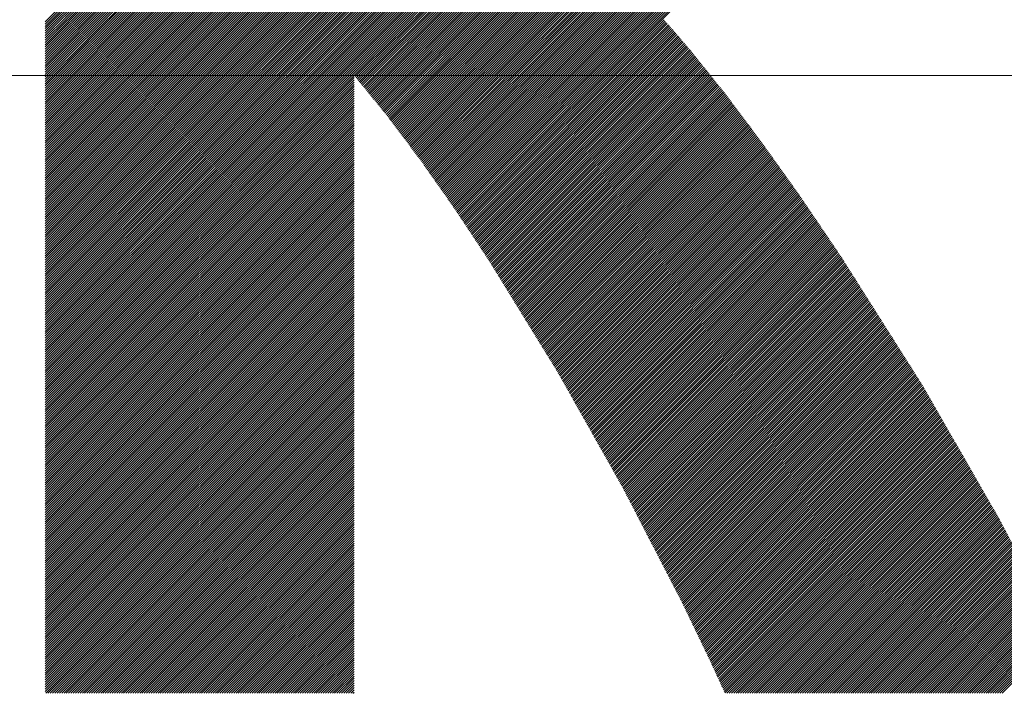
# Model space of a CAD drawing. Header units: millimetres. Extents: x 0 to 594, y 0 to 420.
# Tile 18 of 132: x 182.54 to 186.37, y 191.55 to 194.17. Entities that reach past the tile are written whole.
import ezdxf

# ---------------------------------------------------------------- set-up
doc = ezdxf.new("R2010")
doc.units = ezdxf.units.MM
doc.header["$LTSCALE"] = 0.257233
doc.linetypes.add('CENTER', pattern=[50.8, 31.75, -6.35, 6.35, -6.35])
doc.layers.add('NoLayerName_001', color=7, linetype='Continuous')
doc.layers.add('NoLayerName_002', color=7, linetype='Continuous')

# ---------------------------------------------------------------- blocks, each defined once
blk = doc.blocks.new('JZB_0011')
at = {"layer": 'NoLayerName_002', "color": 164, "linetype": 'Continuous', "lineweight": 25}
for p, q in [((12.9582, 1.713), (16.0848, 4.8396)), ((12.9582, 1.7041), (16.0937, 4.8396)), ((12.9582, 1.6952), (16.1026, 4.8396)), ((12.9582, 1.6863), (16.1115, 4.8396)), ((12.9582, 1.6773), (16.1204, 4.8396)), ((12.9582, 1.6684), (16.1293, 4.8396)), ((12.9582, 1.6595), (16.1383, 4.8396)), ((12.9582, 1.6506), (16.1472, 4.8396)), ((12.9582, 1.6417), (16.1561, 4.8396)), ((12.9582, 1.6328), (16.165, 4.8396)), ((12.9582, 1.6239), (16.1739, 4.8396)), ((12.9582, 1.615), (16.1828, 4.8396)), ((12.9582, 1.6061), (16.1917, 4.8396)), ((12.9582, 1.5972), (16.2006, 4.8396)), ((12.9582, 1.5883), (16.2095, 4.8396)), ((12.9582, 1.5794), (16.2184, 4.8396)), ((12.9582, 1.5704), (16.2273, 4.8396)), ((12.9582, 1.5615), (16.2362, 4.8396)), ((12.9582, 1.5526), (16.2452, 4.8396)), ((12.9582, 1.5437), (16.2541, 4.8396)), ((12.9582, 1.5348), (16.263, 4.8396)), ((12.9582, 1.5259), (16.2719, 4.8396)), ((12.9582, 1.517), (16.2808, 4.8396)), ((12.9582, 1.5081), (16.2897, 4.8396)), ((12.9582, 1.4992), (16.2986, 4.8396)), ((12.9582, 1.4903), (16.3075, 4.8396)), ((12.9582, 1.4814), (16.3164, 4.8396)), ((12.9582, 1.4725), (16.3253, 4.8396)), ((12.9582, 1.4635), (16.3342, 4.8396)), ((12.9582, 1.4546), (16.3431, 4.8396)), ((12.9582, 1.4457), (16.3521, 4.8396)), ((12.9582, 1.4368), (16.361, 4.8396)), ((12.9582, 1.4279), (16.3699, 4.8396)), ((12.9582, 1.419), (16.3788, 4.8396)), ((12.9582, 1.4101), (16.3877, 4.8396)), ((12.9582, 1.4012), (16.3966, 4.8396)), ((12.9582, 1.3923), (16.4055, 4.8396)), ((12.9582, 1.3834), (16.4144, 4.8396)), ((12.9582, 1.3745), (16.4233, 4.8396)), ((12.9582, 1.3656), (16.4322, 4.8396)), ((12.9582, 1.3566), (16.4411, 4.8396)), ((12.9582, 1.3477), (16.45, 4.8396)), ((12.9582, 1.3388), (16.459, 4.8396)), ((12.9582, 1.3299), (16.4679, 4.8396)), ((12.9582, 1.321), (16.4768, 4.8396)), ((12.9582, 1.3121), (16.4857, 4.8396)), ((12.9582, 1.3032), (16.4946, 4.8396)), ((12.9582, 1.2943), (16.5035, 4.8396)), ((12.9582, 1.2854), (16.5124, 4.8396)), ((12.9582, 1.2765), (16.5213, 4.8396)), ((12.9582, 1.2676), (16.5302, 4.8396)), ((12.9582, 1.2587), (16.5391, 4.8396)), ((12.9582, 1.2497), (16.548, 4.8396)), ((12.9582, 1.2408), (16.5569, 4.8396)), ((14.1616, 2.4353), (16.5659, 4.8396)), ((14.1656, 2.4304), (16.5748, 4.8396)), ((14.1696, 2.4255), (16.5837, 4.8396)), ((14.1736, 2.4205), (16.5926, 4.8396)), ((14.1776, 2.4156), (16.6015, 4.8396)), ((14.1816, 2.4107), (16.6104, 4.8396)), ((14.1856, 2.4058), (16.6193, 4.8396)), ((14.1896, 2.4009), (16.6282, 4.8396)), ((14.1936, 2.396), (16.6371, 4.8396)), ((14.1976, 2.3911), (16.646, 4.8396)), ((14.2016, 2.3862), (16.6549, 4.8396)), ((14.2056, 2.3813), (16.6638, 4.8396)), ((14.2096, 2.3764), (16.6728, 4.8396)), ((14.2136, 2.3715), (16.6817, 4.8396)), ((14.2176, 2.3666), (16.6906, 4.8396)), ((14.2216, 2.3617), (16.6995, 4.8396)), ((14.2256, 2.3568), (16.7084, 4.8396)), ((14.2296, 2.3519), (16.7173, 4.8396)), ((14.2337, 2.347), (16.7262, 4.8396)), ((14.2377, 2.3421), (16.7351, 4.8396)), ((14.2417, 2.3372), (16.744, 4.8396)), ((14.2457, 2.3323), (16.7529, 4.8396)), ((14.2497, 2.3274), (16.7618, 4.8396)), ((14.2537, 2.3225), (16.7707, 4.8396)), ((14.2577, 2.3176), (16.7797, 4.8396)), ((14.2617, 2.3127), (16.7886, 4.8396)), ((14.2657, 2.3078), (16.7975, 4.8396)), ((14.2697, 2.3029), (16.8064, 4.8396)), ((14.2737, 2.298), (16.8153, 4.8396)), ((14.2777, 2.2931), (16.8242, 4.8396)), ((14.2817, 2.2882), (16.8331, 4.8396)), ((14.2857, 2.2832), (16.842, 4.8396)), ((14.2895, 2.2781), (16.8509, 4.8396)), ((14.2933, 2.273), (16.8598, 4.8396)), ((14.2971, 2.2679), (16.8687, 4.8396)), ((14.301, 2.2629), (16.8777, 4.8396)), ((14.3048, 2.2578), (16.8866, 4.8396)), ((14.3086, 2.2527), (16.8955, 4.8396)), ((14.3124, 2.2476), (16.9044, 4.8396)), ((14.3162, 2.2425), (16.9133, 4.8396)), ((14.3201, 2.2374), (16.9222, 4.8396)), ((14.3239, 2.2323), (16.9311, 4.8396)), ((14.3277, 2.2273), (16.94, 4.8396)), ((14.3315, 2.2222), (16.9489, 4.8396)), ((14.3354, 2.2171), (16.9578, 4.8396)), ((14.3392, 2.212), (16.9471, 4.82)), ((14.343, 2.2069), (16.9356, 4.7996)), ((14.3468, 2.2018), (16.9241, 4.7791)), ((14.3507, 2.1968), (16.9126, 4.7587)), ((14.3545, 2.1917), (16.9011, 4.7383)), ((14.3583, 2.1866), (16.889, 4.7173)), ((14.3621, 2.1815), (16.8759, 4.6953)), ((14.366, 2.1764), (16.8628, 4.6733)), ((14.3698, 2.1713), (16.8497, 4.6513)), ((14.3736, 2.1662), (16.8366, 4.6293)), ((14.3774, 2.1612), (16.8235, 4.6073)), ((14.3813, 2.1561), (16.8104, 4.5853)), ((14.3851, 2.151), (16.7973, 4.5633)), ((14.3889, 2.1459), (16.7842, 4.5412)), ((14.3927, 2.1408), (16.7711, 4.5192)), ((14.3965, 2.1357), (16.7564, 4.4956)), ((14.4004, 2.1307), (16.7411, 4.4714)), ((14.4042, 2.1256), (16.7258, 4.4471)), ((14.408, 2.1205), (16.7104, 4.4229)), ((14.4118, 2.1154), (16.6951, 4.3987)), ((14.4156, 2.1103), (16.6798, 4.3744)), ((14.4193, 2.105), (16.6644, 4.3502)), ((14.423, 2.0998), (16.6491, 4.3259)), ((14.4267, 2.0946), (16.6338, 4.3017)), ((14.4303, 2.0893), (16.6155, 4.2745)), ((14.434, 2.0841), (16.5965, 4.2466)), ((14.4377, 2.0789), (16.5775, 4.2187)), ((14.4414, 2.0736), (16.5585, 4.1908)), ((14.445, 2.0684), (16.5395, 4.1629)), ((14.4487, 2.0632), (16.5205, 4.135)), ((14.4524, 2.058), (16.5015, 4.1071)), ((14.4561, 2.0527), (16.4825, 4.0792)), ((14.4597, 2.0475), (16.4635, 4.0513)), ((14.4634, 2.0423), (16.4445, 4.0234)), ((14.4671, 2.037), (16.4255, 3.9955)), ((14.4708, 2.0318), (16.4065, 3.9675)), ((14.4744, 2.0266), (16.3875, 3.9396)), ((14.4781, 2.0213), (16.3685, 3.9117)), ((14.4818, 2.0161), (16.3495, 3.8838)), ((12.9582, 2.6484), (14.1582, 3.8484)), ((12.9582, 2.6395), (14.1582, 3.8395)), ((12.9582, 2.6306), (14.1582, 3.8305)), ((14.4855, 2.0109), (16.3285, 3.8539)), ((12.9582, 2.6216), (14.1582, 3.8216)), ((12.9582, 2.6127), (14.1582, 3.8127)), ((12.9582, 2.6038), (14.1582, 3.8038)), ((12.9582, 2.5949), (14.1582, 3.7949)), ((14.4892, 2.0056), (16.3034, 3.8199)), ((12.9582, 2.586), (14.1582, 3.786)), ((12.9582, 2.5771), (14.1582, 3.7771)), ((12.9582, 2.5682), (14.1582, 3.7682)), ((12.9582, 2.5593), (14.1582, 3.7593)), ((12.9582, 2.5504), (14.1582, 3.7504)), ((14.4928, 2.0004), (16.2782, 3.7858)), ((14.4965, 1.9952), (16.253, 3.7517)), ((12.9582, 2.5415), (14.1582, 3.7415)), ((12.9582, 2.5326), (14.1582, 3.7326)), ((12.9582, 2.5236), (14.1582, 3.7236)), ((12.9582, 2.5147), (14.1582, 3.7147)), ((14.5002, 1.9899), (16.2279, 3.7176)), ((12.9582, 2.5058), (14.1582, 3.7058)), ((12.9582, 2.4969), (14.1582, 3.6969)), ((12.9582, 2.488), (14.1582, 3.688)), ((12.9582, 2.4791), (14.1582, 3.6791)), ((14.5039, 1.9847), (16.2027, 3.6836)), ((12.9582, 2.4702), (14.1582, 3.6702)), ((12.9582, 2.4613), (14.1582, 3.6613)), ((12.9582, 2.4524), (14.1582, 3.6524)), ((12.9582, 2.4435), (14.1582, 3.6435)), ((12.9582, 2.4346), (14.1582, 3.6346)), ((14.5075, 1.9795), (16.1775, 3.6495)), ((12.9582, 2.4257), (14.1582, 3.6257)), ((12.9582, 2.4167), (14.1582, 3.6167)), ((12.9582, 2.4078), (14.1582, 3.6078)), ((12.9582, 2.3989), (14.1582, 3.5989)), ((14.5112, 1.9742), (16.1524, 3.6154)), ((12.9582, 2.39), (14.1582, 3.59)), ((12.9582, 2.3811), (14.1582, 3.5811)), ((12.9582, 2.3722), (14.1582, 3.5722)), ((12.9582, 2.3633), (14.1582, 3.5633)), ((14.5149, 1.969), (16.1272, 3.5813)), ((12.9582, 2.3544), (14.1582, 3.5544)), ((12.9582, 2.3455), (14.1582, 3.5455)), ((12.9582, 2.3366), (14.1582, 3.5366)), ((12.9582, 2.3277), (14.1582, 3.5277)), ((12.9582, 2.3188), (14.1582, 3.5188)), ((14.5186, 1.9638), (16.102, 3.5473)), ((12.9582, 2.3098), (14.1582, 3.5098)), ((12.9582, 2.3009), (14.1582, 3.5009)), ((12.9582, 2.292), (14.1582, 3.492)), ((12.9582, 2.2831), (14.1582, 3.4831)), ((14.5222, 1.9585), (16.0769, 3.5132)), ((12.9582, 2.2742), (14.1582, 3.4742)), ((12.9582, 2.2653), (14.1582, 3.4653)), ((12.9582, 2.2564), (14.1582, 3.4564)), ((12.9582, 2.2475), (14.1582, 3.4475)), ((14.5259, 1.9533), (16.0517, 3.4791)), ((14.5296, 1.9481), (16.0248, 3.4433)), ((12.9582, 2.2386), (14.1582, 3.4386)), ((12.9582, 2.2297), (14.1582, 3.4297)), ((12.9582, 2.2208), (14.1582, 3.4208)), ((12.9582, 2.2119), (14.1582, 3.4119)), ((12.9582, 2.2029), (14.1582, 3.4029)), ((12.9582, 2.194), (14.1582, 3.394)), ((12.9582, 2.1851), (14.1582, 3.3851)), ((12.9582, 2.1762), (14.1582, 3.3762)), ((12.9582, 2.1673), (14.1582, 3.3673)), ((14.5333, 1.9428), (15.9929, 3.4025)), ((12.9582, 2.1584), (14.1582, 3.3584)), ((12.9582, 2.1495), (14.1582, 3.3495)), ((12.9582, 2.1406), (14.1582, 3.3406)), ((12.9582, 2.1317), (14.1582, 3.3317)), ((14.5369, 1.9376), (15.961, 3.3616)), ((12.9582, 2.1228), (14.1582, 3.3228)), ((12.9582, 2.1139), (14.1582, 3.3139)), ((12.9582, 2.105), (14.1582, 3.3049)), ((12.9582, 2.096), (14.1582, 3.296)), ((14.5406, 1.9324), (15.9291, 3.3208)), ((12.9582, 2.0871), (14.1582, 3.2871)), ((12.9582, 2.0782), (14.1582, 3.2782)), ((12.9582, 2.0693), (14.1582, 3.2693)), ((12.9582, 2.0604), (14.1582, 3.2604)), ((12.9582, 2.0515), (14.1582, 3.2515)), ((14.5443, 1.9272), (15.8971, 3.28)), ((12.9582, 2.0426), (14.1582, 3.2426)), ((12.9582, 2.0337), (14.1582, 3.2337)), ((12.9582, 2.0248), (14.1582, 3.2248)), ((12.9582, 2.0159), (14.1582, 3.2159)), ((14.548, 1.9219), (15.8612, 3.2352)), ((12.9582, 2.007), (14.1582, 3.207)), ((12.9582, 1.9981), (14.1582, 3.198)), ((12.9582, 1.9891), (14.1582, 3.1891)), ((12.9582, 1.9802), (14.1582, 3.1802)), ((14.5515, 1.9165), (15.8225, 3.1876)), ((12.9582, 1.9713), (14.1582, 3.1713)), ((12.9582, 1.9624), (14.1582, 3.1624)), ((12.9582, 1.9535), (14.1582, 3.1535)), ((12.9582, 1.9446), (14.1582, 3.1446)), ((14.5551, 1.9112), (15.7838, 3.1399)), ((12.9582, 1.9357), (14.1582, 3.1357)), ((12.9582, 1.9268), (14.1582, 3.1268)), ((12.9582, 1.9179), (14.1582, 3.1179)), ((12.9582, 1.909), (14.1582, 3.109)), ((12.9582, 1.9001), (14.1582, 3.1001)), ((12.9582, 1.8912), (14.1582, 3.0911)), ((12.9582, 1.8822), (14.1582, 3.0822)), ((12.9582, 1.8733), (14.1582, 3.0733)), ((12.9582, 1.8644), (14.1582, 3.0644)), ((14.5586, 1.9058), (15.7451, 3.0923)), ((12.9582, 1.8555), (14.1582, 3.0555)), ((12.9582, 1.8466), (14.1582, 3.0466)), ((12.9582, 1.8377), (14.1582, 3.0377)), ((12.9582, 1.8288), (14.1582, 3.0288)), ((14.5622, 1.9005), (15.6966, 3.0349)), ((12.9582, 1.8199), (14.1582, 3.0199)), ((12.9582, 1.811), (14.1582, 3.011)), ((12.9582, 1.8021), (14.1582, 3.0021)), ((12.9582, 1.7932), (14.1582, 2.9932)), ((12.9582, 1.7842), (14.1582, 2.9842)), ((12.9582, 1.7753), (14.1582, 2.9753)), ((12.9582, 1.7664), (14.1582, 2.9664)), ((12.9582, 1.7575), (14.1582, 2.9575)), ((12.9582, 1.7486), (14.1582, 2.9486)), ((14.5657, 1.8951), (15.6467, 2.9761)), ((12.9582, 1.7397), (14.1582, 2.9397)), ((12.9582, 1.7308), (14.1582, 2.9308)), ((12.9582, 1.7219), (14.1582, 2.9219)), ((14.5693, 1.8898), (15.593, 2.9134)), ((14.5728, 1.8844), (15.519, 2.8306)), ((14.5764, 1.879), (15.397, 2.6997)), ((14.5799, 1.8737), (15.3619, 2.6557)), ((14.5835, 1.8683), (15.3659, 2.6507)), ((14.587, 1.863), (15.3701, 2.6461)), ((14.5906, 1.8576), (15.3743, 2.6414)), ((14.5941, 1.8523), (15.3786, 2.6367)), ((14.5977, 1.8469), (15.3827, 2.632)), ((14.6012, 1.8416), (15.3869, 2.6273)), ((14.6048, 1.8362), (15.3911, 2.6225)), ((14.6083, 1.8308), (15.3953, 2.6178)), ((14.6119, 1.8255), (15.3995, 2.6131)), ((14.6154, 1.8201), (15.4037, 2.6084)), ((14.619, 1.8148), (15.4078, 2.6036)), ((14.6225, 1.8094), (15.4119, 2.5988)), ((14.6261, 1.8041), (15.416, 2.594)), ((14.6297, 1.7987), (15.4201, 2.5892)), ((14.6332, 1.7933), (15.4242, 2.5844)), ((14.6368, 1.788), (15.4283, 2.5796)), ((14.6403, 1.7826), (15.4324, 2.5748)), ((14.6439, 1.7773), (15.4365, 2.57)), ((14.6474, 1.7719), (15.4406, 2.5652)), ((14.651, 1.7666), (15.4447, 2.5603)), ((14.6545, 1.7612), (15.4488, 2.5555)), ((14.6581, 1.7559), (15.4529, 2.5507)), ((14.6616, 1.7505), (15.457, 2.5459)), ((14.6652, 1.7451), (15.4612, 2.5411)), ((14.6687, 1.7398), (15.4653, 2.5363)), ((14.6723, 1.7344), (15.4693, 2.5314)), ((14.6758, 1.7291), (15.4733, 2.5265)), ((14.6794, 1.7237), (15.4772, 2.5216)), ((14.6829, 1.7183), (15.4812, 2.5166)), ((14.6863, 1.7128), (15.4851, 2.5117)), ((14.6896, 1.7073), (15.4891, 2.5067)), ((14.693, 1.7017), (15.4931, 2.5018)), ((14.6964, 1.6962), (15.497, 2.4968)), ((14.6998, 1.6907), (15.501, 2.4919)), ((14.7032, 1.6852), (15.505, 2.4869)), ((14.7066, 1.6797), (15.5089, 2.482)), ((14.71, 1.6742), (15.5129, 2.477)), ((14.7134, 1.6687), (15.5169, 2.4721)), ((14.7168, 1.6631), (15.5208, 2.4672)), ((14.7202, 1.6576), (15.5248, 2.4622)), ((14.7236, 1.6521), (15.5287, 2.4573)), ((14.727, 1.6466), (15.5327, 2.4523)), ((12.9582, 1.2319), (14.1582, 2.4319)), ((12.9582, 1.223), (14.1582, 2.423)), ((12.9582, 1.2141), (14.1582, 2.4141)), ((14.7304, 1.6411), (15.5367, 2.4474)), ((14.7338, 1.6356), (15.5406, 2.4424)), ((14.7372, 1.6301), (15.5446, 2.4375)), ((14.7406, 1.6245), (15.5486, 2.4325)), ((14.744, 1.619), (15.5525, 2.4276)), ((14.7473, 1.6135), (15.5565, 2.4227)), ((14.7507, 1.608), (15.5604, 2.4177)), ((14.7541, 1.6025), (15.5644, 2.4128)), ((12.9582, 1.2052), (14.1582, 2.4052)), ((12.9582, 1.1963), (14.1582, 2.3963)), ((12.9582, 1.1874), (14.1582, 2.3874)), ((12.9582, 1.1785), (14.1582, 2.3785)), ((14.7575, 1.597), (15.5684, 2.4078)), ((14.7609, 1.5915), (15.5723, 2.4029)), ((14.7643, 1.5859), (15.5763, 2.3979)), ((14.7677, 1.5804), (15.5803, 2.393)), ((14.7711, 1.5749), (15.5842, 2.388)), ((14.7745, 1.5694), (15.5882, 2.3831)), ((14.7779, 1.5639), (15.5922, 2.3781)), ((14.7813, 1.5584), (15.5961, 2.3732)), ((12.9582, 1.1696), (14.1582, 2.3696)), ((12.9582, 1.1607), (14.1582, 2.3607)), ((12.9582, 1.1518), (14.1582, 2.3517)), ((12.9582, 1.1428), (14.1582, 2.3428)), ((12.9582, 1.1339), (14.1582, 2.3339)), ((14.7847, 1.5529), (15.6001, 2.3683)), ((14.7881, 1.5473), (15.6039, 2.3632)), ((14.7915, 1.5418), (15.6077, 2.3581)), ((14.7949, 1.5363), (15.6116, 2.353)), ((14.7983, 1.5308), (15.6154, 2.3479)), ((14.8017, 1.5253), (15.6192, 2.3428)), ((14.8051, 1.5198), (15.623, 2.3377)), ((12.9582, 1.125), (14.1582, 2.325)), ((12.9582, 1.1161), (14.1582, 2.3161)), ((12.9582, 1.1072), (14.1582, 2.3072)), ((12.9582, 1.0983), (14.1582, 2.2983)), ((14.8084, 1.5143), (15.6268, 2.3326)), ((14.8118, 1.5087), (15.6306, 2.3276)), ((14.8152, 1.5032), (15.6345, 2.3225)), ((14.8186, 1.4977), (15.6383, 2.3174)), ((14.822, 1.4922), (15.6421, 2.3123)), ((14.8254, 1.4867), (15.6459, 2.3072)), ((14.8288, 1.4812), (15.6497, 2.3021)), ((14.8322, 1.4757), (15.6536, 2.297)), ((12.9582, 1.0894), (14.1582, 2.2894)), ((12.9582, 1.0805), (14.1582, 2.2805)), ((12.9582, 1.0716), (14.1582, 2.2716)), ((12.9582, 1.0627), (14.1582, 2.2627)), ((14.8356, 1.4701), (15.6574, 2.2919)), ((14.839, 1.4646), (15.6612, 2.2868)), ((14.8424, 1.4591), (15.665, 2.2817)), ((14.8458, 1.4536), (15.6688, 2.2767)), ((14.8492, 1.4481), (15.6727, 2.2716)), ((14.8526, 1.4426), (15.6765, 2.2665)), ((14.856, 1.4371), (15.6803, 2.2614)), ((12.9582, 1.0538), (14.1582, 2.2538)), ((12.9582, 1.0448), (14.1582, 2.2448)), ((12.9582, 1.0359), (14.1582, 2.2359)), ((12.9582, 1.027), (14.1582, 2.227)), ((14.8594, 1.4316), (15.6841, 2.2563)), ((14.8628, 1.426), (15.6879, 2.2512)), ((14.8662, 1.4205), (15.6917, 2.2461)), ((14.8695, 1.415), (15.6956, 2.241)), ((14.8729, 1.4095), (15.6994, 2.2359)), ((14.8763, 1.404), (15.7032, 2.2308)), ((14.8797, 1.3985), (15.707, 2.2258)), ((14.8831, 1.393), (15.7108, 2.2207)), ((12.9582, 1.0181), (14.1582, 2.2181)), ((12.9582, 1.0092), (14.1582, 2.2092)), ((12.9582, 1.0003), (14.1582, 2.2003)), ((12.9582, 0.9914), (14.1582, 2.1914)), ((12.9582, 0.9825), (14.1582, 2.1825)), ((14.8865, 1.3874), (15.7147, 2.2156)), ((14.8899, 1.3819), (15.7185, 2.2105)), ((14.8933, 1.3764), (15.7223, 2.2054)), ((14.8967, 1.3709), (15.7261, 2.2003)), ((14.9001, 1.3654), (15.7299, 2.1952)), ((14.9035, 1.3599), (15.7338, 2.1901)), ((14.9069, 1.3544), (15.7376, 2.185)), ((14.9103, 1.3488), (15.7414, 2.18)), ((12.9582, 0.9736), (14.1582, 2.1736)), ((12.9582, 0.9647), (14.1582, 2.1647)), ((12.9582, 0.9558), (14.1582, 2.1558)), ((12.9582, 0.9469), (14.1582, 2.1469)), ((14.9137, 1.3433), (15.7452, 2.1748)), ((14.9171, 1.3378), (15.7489, 2.1696)), ((14.9205, 1.3323), (15.7526, 2.1644)), ((14.9239, 1.3268), (15.7563, 2.1592)), ((14.9273, 1.3213), (15.76, 2.154)), ((14.9306, 1.3158), (15.7637, 2.1488)), ((14.934, 1.3102), (15.7674, 2.1436)), ((12.9582, 0.9379), (14.1582, 2.1379)), ((12.9582, 0.929), (14.1582, 2.129)), ((12.9582, 0.9201), (14.1582, 2.1201)), ((12.9582, 0.9112), (14.1582, 2.1112)), ((14.9374, 1.3047), (15.7711, 2.1384)), ((14.9408, 1.2992), (15.7748, 2.1332)), ((14.9442, 1.2937), (15.7785, 2.1279)), ((14.9476, 1.2882), (15.7822, 2.1227)), ((14.9508, 1.2825), (15.7859, 2.1175)), ((14.954, 1.2768), (15.7896, 2.1123)), ((14.9572, 1.2711), (15.7933, 2.1071)), ((12.9582, 0.9023), (14.1582, 2.1023)), ((12.9582, 0.8934), (14.1582, 2.0934)), ((12.9582, 0.8845), (14.1582, 2.0845)), ((12.9582, 0.8756), (14.1582, 2.0756)), ((12.9582, 0.8667), (14.1582, 2.0667)), ((14.9604, 1.2654), (15.797, 2.1019)), ((14.9636, 1.2597), (15.8007, 2.0967)), ((14.9669, 1.254), (15.8044, 2.0915)), ((14.9701, 1.2483), (15.8081, 2.0863)), ((14.9733, 1.2426), (15.8118, 2.0811)), ((14.9765, 1.2369), (15.8155, 2.0759)), ((14.9797, 1.2312), (15.8192, 2.0707)), ((14.9829, 1.2255), (15.8229, 2.0655)), ((12.9582, 0.8578), (14.1582, 2.0578)), ((12.9582, 0.8489), (14.1582, 2.0489)), ((12.9582, 0.84), (14.1582, 2.04)), ((12.9582, 0.831), (14.1582, 2.031)), ((14.9861, 1.2198), (15.8266, 2.0603)), ((14.9893, 1.2141), (15.8303, 2.055)), ((14.9925, 1.2084), (15.834, 2.0498)), ((14.9957, 1.2027), (15.8377, 2.0446)), ((14.999, 1.197), (15.8414, 2.0394)), ((15.0022, 1.1913), (15.8451, 2.0342)), ((15.0054, 1.1856), (15.8488, 2.029)), ((12.9582, 0.8221), (14.1582, 2.0221)), ((12.9582, 0.8132), (14.1582, 2.0132)), ((12.9582, 0.8043), (14.1582, 2.0043)), ((12.9582, 0.7954), (14.1582, 1.9954)), ((15.0086, 1.1799), (15.8525, 2.0238)), ((15.0118, 1.1742), (15.8562, 2.0186)), ((15.015, 1.1685), (15.8599, 2.0134)), ((15.0182, 1.1628), (15.8636, 2.0082)), ((15.0214, 1.1571), (15.8673, 2.003)), ((15.0246, 1.1514), (15.871, 1.9978)), ((15.0279, 1.1457), (15.8747, 1.9926)), ((12.9582, 0.7865), (14.1582, 1.9865)), ((12.9582, 0.7776), (14.1582, 1.9776)), ((12.9582, 0.7687), (14.1582, 1.9687)), ((12.9582, 0.7598), (14.1582, 1.9598)), ((12.9582, 0.7509), (14.1582, 1.9509)), ((15.0311, 1.14), (15.8784, 1.9873)), ((15.0343, 1.1343), (15.8821, 1.9821)), ((15.0375, 1.1286), (15.8858, 1.9769)), ((15.0407, 1.1229), (15.8895, 1.9717)), ((15.0439, 1.1172), (15.8932, 1.9665)), ((15.0471, 1.1115), (15.8968, 1.9612)), ((15.0503, 1.1058), (15.9004, 1.9559)), ((15.0535, 1.1001), (15.904, 1.9506)), ((12.9582, 0.742), (14.1582, 1.942)), ((12.9582, 0.7331), (14.1582, 1.9331)), ((12.9582, 0.7241), (14.1582, 1.9241)), ((12.9582, 0.7152), (14.1582, 1.9152)), ((15.0567, 1.0944), (15.9076, 1.9453)), ((15.06, 1.0887), (15.9112, 1.94)), ((15.0632, 1.083), (15.9148, 1.9347)), ((15.0664, 1.0773), (15.9184, 1.9294)), ((15.0696, 1.0716), (15.922, 1.9241)), ((15.0728, 1.0659), (15.9256, 1.9188)), ((15.076, 1.0602), (15.9292, 1.9134)), ((12.9582, 0.7063), (14.1582, 1.9063)), ((12.9582, 0.6974), (14.1582, 1.8974)), ((12.9582, 0.6885), (14.1582, 1.8885)), ((12.9582, 0.6796), (14.1582, 1.8796)), ((15.0792, 1.0545), (15.9328, 1.9081)), ((15.0824, 1.0488), (15.9364, 1.9028)), ((15.0856, 1.0432), (15.94, 1.8975)), ((15.0889, 1.0375), (15.9436, 1.8922)), ((15.0921, 1.0318), (15.9472, 1.8869)), ((15.0953, 1.0261), (15.9508, 1.8816)), ((15.0985, 1.0204), (15.9544, 1.8763)), ((12.9582, 0.6707), (14.1582, 1.8707)), ((12.9582, 0.6618), (14.1582, 1.8618)), ((12.9582, 0.6529), (14.1582, 1.8529)), ((12.9582, 0.644), (14.1582, 1.844)), ((15.1017, 1.0147), (15.958, 1.871)), ((15.1049, 1.009), (15.9616, 1.8656)), ((15.1081, 1.0033), (15.9652, 1.8603)), ((15.1113, 0.9976), (15.9688, 1.855)), ((15.1145, 0.9919), (15.9724, 1.8497)), ((15.1178, 0.9862), (15.976, 1.8444)), ((15.121, 0.9805), (15.9796, 1.8391)), ((12.9582, 0.6351), (14.1582, 1.8351)), ((12.9582, 0.6262), (14.1582, 1.8261)), ((12.9582, 0.6172), (14.1582, 1.8172)), ((12.9582, 0.6083), (14.1582, 1.8083)), ((12.9582, 0.5994), (14.1582, 1.7994)), ((15.1242, 0.9748), (15.9832, 1.8338)), ((15.1274, 0.9691), (15.9868, 1.8285)), ((15.1306, 0.9634), (15.9904, 1.8232)), ((15.1338, 0.9577), (15.994, 1.8178)), ((15.137, 0.952), (15.9976, 1.8125)), ((15.1402, 0.9463), (16.0012, 1.8072)), ((15.1434, 0.9406), (16.0048, 1.8019)), ((16.6787, 0.0438), (18.4341, 1.7993)), ((16.6815, 0.0556), (18.4252, 1.7993)), ((12.9582, 0.5905), (14.1582, 1.7905)), ((12.9582, 0.5816), (14.1582, 1.7816)), ((12.9582, 0.5727), (14.1582, 1.7727)), ((12.9582, 0.5638), (14.1582, 1.7638)), ((15.1466, 0.9349), (16.0084, 1.7966)), ((15.1499, 0.9292), (16.012, 1.7913)), ((15.1531, 0.9235), (16.0156, 1.786)), ((15.1563, 0.9178), (16.0192, 1.7807)), ((15.1595, 0.9121), (16.0227, 1.7754)), ((15.1627, 0.9064), (16.0263, 1.7701)), ((15.1659, 0.9007), (16.0299, 1.7647)), ((15.1691, 0.895), (16.0335, 1.7594)), ((12.9582, 0.5549), (14.1582, 1.7549)), ((12.9582, 0.546), (14.1582, 1.746)), ((12.9582, 0.5371), (14.1582, 1.7371)), ((12.9582, 0.5282), (14.1582, 1.7282)), ((15.1723, 0.8893), (16.0371, 1.7541)), ((15.1755, 0.8836), (16.0407, 1.7488)), ((15.1788, 0.8779), (16.0443, 1.7435)), ((15.182, 0.8722), (16.0479, 1.7382)), ((15.1852, 0.8665), (16.0515, 1.7328)), ((15.1884, 0.8608), (16.0549, 1.7274)), ((15.1916, 0.8551), (16.0584, 1.7219)), ((12.9582, 0.5193), (14.1582, 1.7192)), ((12.9582, 0.5103), (14.1582, 1.7103)), ((12.9582, 0.5014), (14.1582, 1.7014)), ((12.9582, 0.4925), (14.1582, 1.6925)), ((12.9582, 0.4836), (14.1582, 1.6836)), ((15.1948, 0.8494), (16.0618, 1.7165)), ((15.198, 0.8437), (16.0653, 1.711)), ((15.2012, 0.838), (16.0687, 1.7055)), ((15.2043, 0.8322), (16.0722, 1.7001)), ((15.2073, 0.8263), (16.0756, 1.6946)), ((15.2103, 0.8204), (16.0791, 1.6892)), ((15.2134, 0.8145), (16.0825, 1.6837)), ((12.9582, 0.4747), (14.1582, 1.6747)), ((12.9582, 0.4658), (14.1582, 1.6658)), ((12.9582, 0.4569), (14.1582, 1.6569)), ((12.9582, 0.448), (14.1582, 1.648)), ((15.2164, 0.8087), (16.086, 1.6783)), ((15.2194, 0.8028), (16.0895, 1.6728)), ((15.2225, 0.7969), (16.0929, 1.6673)), ((15.2255, 0.791), (16.0964, 1.6619)), ((15.2285, 0.7852), (16.0998, 1.6564)), ((15.2316, 0.7793), (16.1033, 1.651)), ((15.2346, 0.7734), (16.1067, 1.6455)), ((12.9582, 0.4391), (14.1582, 1.6391)), ((12.9582, 0.4302), (14.1582, 1.6302)), ((12.9582, 0.4213), (14.1582, 1.6213)), ((12.9582, 0.4124), (14.1582, 1.6123)), ((15.2376, 0.7675), (16.1102, 1.6401)), ((15.2407, 0.7617), (16.1136, 1.6346)), ((15.2437, 0.7558), (16.1171, 1.6292)), ((15.2467, 0.7499), (16.1205, 1.6237)), ((15.2498, 0.744), (16.124, 1.6182)), ((15.2528, 0.7382), (16.1274, 1.6128)), ((15.2559, 0.7323), (16.1309, 1.6073)), ((12.9582, 0.4034), (14.1582, 1.6034)), ((12.9582, 0.3945), (14.1582, 1.5945)), ((12.9582, 0.3856), (14.1582, 1.5856)), ((12.9582, 0.3767), (14.1582, 1.5767)), ((15.2589, 0.7264), (16.1343, 1.6019)), ((15.2619, 0.7206), (16.1378, 1.5964)), ((15.265, 0.7147), (16.1412, 1.591)), ((15.268, 0.7088), (16.1447, 1.5855)), ((15.271, 0.7029), (16.1481, 1.5801)), ((15.2741, 0.6971), (16.1516, 1.5746)), ((15.2771, 0.6912), (16.155, 1.5691)), ((12.9582, 0.3678), (14.1582, 1.5678)), ((12.9582, 0.3589), (14.1582, 1.5589)), ((12.9582, 0.35), (14.1582, 1.55)), ((12.9582, 0.3411), (14.1582, 1.5411)), ((12.9582, 0.3322), (14.1582, 1.5322)), ((15.2801, 0.6853), (16.1585, 1.5637)), ((15.2832, 0.6794), (16.162, 1.5582)), ((15.2862, 0.6736), (16.1654, 1.5528)), ((15.2892, 0.6677), (16.1689, 1.5473)), ((15.2923, 0.6618), (16.1723, 1.5419)), ((15.2953, 0.6559), (16.1758, 1.5364)), ((15.2983, 0.6501), (16.1792, 1.5309)), ((12.9582, 0.3233), (14.1582, 1.5233)), ((12.9582, 0.3144), (14.1582, 1.5144)), ((12.9582, 0.3055), (14.1582, 1.5054)), ((12.9582, 0.2965), (14.1582, 1.4965)), ((15.3014, 0.6442), (16.1827, 1.5255)), ((15.3044, 0.6383), (16.1861, 1.52)), ((15.3074, 0.6324), (16.1896, 1.5146)), ((15.3105, 0.6266), (16.193, 1.5091)), ((15.3135, 0.6207), (16.1965, 1.5037)), ((15.3165, 0.6148), (16.1999, 1.4982)), ((15.3196, 0.6089), (16.2034, 1.4928)), ((12.9582, 0.2876), (14.1582, 1.4876)), ((12.9582, 0.2787), (14.1582, 1.4787)), ((12.9582, 0.2698), (14.1582, 1.4698)), ((12.9582, 0.2609), (14.1582, 1.4609)), ((15.3226, 0.6031), (16.2068, 1.4873)), ((15.3256, 0.5972), (16.2103, 1.4818)), ((15.3287, 0.5913), (16.2137, 1.4764)), ((15.3317, 0.5854), (16.2172, 1.4709)), ((15.3347, 0.5796), (16.2206, 1.4655)), ((15.3378, 0.5737), (16.2241, 1.46)), ((15.3408, 0.5678), (16.2275, 1.4546)), ((12.9582, 0.252), (14.1582, 1.452)), ((12.9582, 0.2431), (14.1582, 1.4431)), ((12.9582, 0.2342), (14.1582, 1.4342)), ((12.9582, 0.2253), (14.1582, 1.4253)), ((12.9582, 0.2164), (14.1582, 1.4164)), ((15.3438, 0.5619), (16.231, 1.4491)), ((15.3469, 0.5561), (16.2345, 1.4437)), ((15.3499, 0.5502), (16.2379, 1.4382)), ((15.3529, 0.5443), (16.2414, 1.4327)), ((15.356, 0.5385), (16.2448, 1.4273)), ((15.359, 0.5326), (16.2483, 1.4218)), ((15.362, 0.5267), (16.2517, 1.4164)), ((12.9582, 0.2075), (14.1582, 1.4075)), ((12.9582, 0.1985), (14.1582, 1.3985)), ((12.9582, 0.1896), (14.1582, 1.3896)), ((12.9582, 0.1807), (14.1582, 1.3807)), ((15.3651, 0.5208), (16.2552, 1.4109)), ((15.3681, 0.515), (16.2586, 1.4055)), ((15.3711, 0.5091), (16.2621, 1.4)), ((15.3742, 0.5032), (16.2655, 1.3945)), ((15.3772, 0.4973), (16.269, 1.3891)), ((15.3803, 0.4915), (16.2724, 1.3836)), ((15.3833, 0.4856), (16.2759, 1.3782)), ((12.9582, 0.1718), (14.1582, 1.3718)), ((12.9582, 0.1629), (14.1582, 1.3629)), ((12.9582, 0.154), (14.1582, 1.354)), ((12.9582, 0.1451), (14.1582, 1.3451)), ((15.3863, 0.4797), (16.2793, 1.3727)), ((15.3894, 0.4738), (16.2828, 1.3673)), ((15.3924, 0.468), (16.2862, 1.3618)), ((15.3954, 0.4621), (16.2897, 1.3564)), ((15.3985, 0.4562), (16.2931, 1.3509)), ((15.4015, 0.4503), (16.2966, 1.3454)), ((15.4045, 0.4445), (16.3, 1.34)), ((12.9582, 0.1362), (14.1582, 1.3362)), ((12.9582, 0.1273), (14.1582, 1.3273)), ((12.9582, 0.1184), (14.1582, 1.3184)), ((12.9582, 0.1095), (14.1582, 1.3095)), ((12.9582, 0.1006), (14.1582, 1.3006)), ((15.4076, 0.4386), (16.3035, 1.3345)), ((15.4106, 0.4327), (16.307, 1.3291)), ((15.4136, 0.4268), (16.3104, 1.3236)), ((15.4167, 0.421), (16.3139, 1.3182)), ((15.4197, 0.4151), (16.3173, 1.3127)), ((15.4227, 0.4092), (16.3208, 1.3073)), ((15.4258, 0.4033), (16.3242, 1.3018)), ((12.9582, 0.0916), (14.1582, 1.2916)), ((12.9582, 0.0827), (14.1582, 1.2827)), ((12.9582, 0.0738), (14.1582, 1.2738)), ((12.9582, 0.0649), (14.1582, 1.2649)), ((15.4288, 0.3975), (16.3277, 1.2963)), ((15.4318, 0.3916), (16.3311, 1.2909)), ((15.4348, 0.3856), (16.3346, 1.2854)), ((15.4377, 0.3796), (16.338, 1.28)), ((15.4406, 0.3736), (16.3415, 1.2745)), ((15.4435, 0.3676), (16.3449, 1.2691)), ((15.4463, 0.3616), (16.3484, 1.2636)), ((12.9582, 0.056), (14.1582, 1.256)), ((12.9582, 0.0471), (14.1582, 1.2471)), ((12.9601, 0.04), (14.1582, 1.2382)), ((12.9686, 0.0397), (14.1582, 1.2293)), ((15.4492, 0.3555), (16.3518, 1.2581)), ((15.4521, 0.3495), (16.3553, 1.2527)), ((15.455, 0.3435), (16.3587, 1.2472)), ((15.4579, 0.3375), (16.3622, 1.2418)), ((15.4608, 0.3315), (16.3655, 1.2362)), ((15.4637, 0.3255), (16.3688, 1.2305)), ((15.4666, 0.3194), (16.372, 1.2249)), ((12.9775, 0.0397), (14.1582, 1.2204)), ((12.9864, 0.0397), (14.1582, 1.2115)), ((12.9953, 0.0397), (14.1582, 1.2026)), ((13.0043, 0.0397), (14.1582, 1.1937)), ((15.4695, 0.3134), (16.3753, 1.2192)), ((15.4724, 0.3074), (16.3785, 1.2136)), ((15.4752, 0.3014), (16.3818, 1.2079)), ((15.4781, 0.2954), (16.385, 1.2023)), ((15.481, 0.2893), (16.3883, 1.1966)), ((15.4839, 0.2833), (16.3915, 1.191)), ((13.0132, 0.0397), (14.1582, 1.1847)), ((13.0221, 0.0397), (14.1582, 1.1758)), ((13.031, 0.0397), (14.1582, 1.1669)), ((13.0399, 0.0397), (14.1582, 1.158)), ((13.0488, 0.0397), (14.1582, 1.1491)), ((15.4868, 0.2773), (16.3948, 1.1853)), ((15.4897, 0.2713), (16.398, 1.1796)), ((15.4926, 0.2653), (16.4013, 1.174)), ((15.4955, 0.2593), (16.4046, 1.1683)), ((15.4984, 0.2532), (16.4078, 1.1627)), ((15.5013, 0.2472), (16.4111, 1.157)), ((15.5042, 0.2412), (16.4143, 1.1514)), ((13.0577, 0.0397), (14.1582, 1.1402)), ((13.0666, 0.0397), (14.1582, 1.1313)), ((13.0755, 0.0397), (14.1582, 1.1224)), ((13.0844, 0.0397), (14.1582, 1.1135)), ((15.507, 0.2352), (16.4176, 1.1457)), ((15.5099, 0.2292), (16.4208, 1.14)), ((15.5128, 0.2232), (16.4241, 1.1344)), ((15.5157, 0.2171), (16.4273, 1.1287)), ((15.5186, 0.2111), (16.4306, 1.1231)), ((15.5215, 0.2051), (16.4338, 1.1174)), ((15.5244, 0.1991), (16.4371, 1.1118)), ((13.0933, 0.0397), (14.1582, 1.1046)), ((13.1022, 0.0397), (14.1582, 1.0957)), ((13.1112, 0.0397), (14.1582, 1.0867)), ((13.1201, 0.0397), (14.1582, 1.0778)), ((15.5273, 0.1931), (16.4403, 1.1061)), ((15.5302, 0.187), (16.4436, 1.1005)), ((15.5331, 0.181), (16.4468, 1.0948)), ((15.536, 0.175), (16.4501, 1.0891)), ((15.5388, 0.1689), (16.4533, 1.0835)), ((15.5416, 0.1628), (16.4566, 1.0778)), ((15.5444, 0.1567), (16.4598, 1.0722)), ((13.129, 0.0397), (14.1582, 1.0689)), ((13.1379, 0.0397), (14.1582, 1.06)), ((13.1468, 0.0397), (14.1582, 1.0511)), ((13.1557, 0.0397), (14.1582, 1.0422)), ((13.1646, 0.0397), (14.1582, 1.0333)), ((15.5472, 0.1506), (16.4631, 1.0665)), ((15.55, 0.1445), (16.4663, 1.0609)), ((15.5528, 0.1384), (16.4696, 1.0552)), ((15.5557, 0.1323), (16.4728, 1.0495)), ((15.5585, 0.1263), (16.4761, 1.0439)), ((15.5613, 0.1202), (16.4793, 1.0382)), ((13.1735, 0.0397), (14.1582, 1.0244)), ((13.1824, 0.0397), (14.1582, 1.0155)), ((13.1913, 0.0397), (14.1582, 1.0066)), ((13.2002, 0.0397), (14.1582, 0.9977)), ((15.5641, 0.1141), (16.4826, 1.0326)), ((15.5669, 0.108), (16.4859, 1.0269)), ((15.5697, 0.1019), (16.4891, 1.0213)), ((15.5725, 0.0958), (16.4924, 1.0156)), ((15.5753, 0.0897), (16.4956, 1.0099)), ((15.5781, 0.0836), (16.4989, 1.0043)), ((15.5809, 0.0775), (16.5021, 0.9986)), ((13.2091, 0.0397), (14.1582, 0.9888)), ((13.2181, 0.0397), (14.1582, 0.9798)), ((13.227, 0.0397), (14.1582, 0.9709)), ((13.2359, 0.0397), (14.1582, 0.962)), ((15.5838, 0.0714), (16.5054, 0.993)), ((15.5865, 0.0653), (16.5086, 0.9873)), ((15.5893, 0.0591), (16.5119, 0.9817)), ((15.5921, 0.053), (16.5151, 0.976)), ((15.5949, 0.0469), (16.5184, 0.9704)), ((15.5978, 0.0409), (16.5216, 0.9647)), ((15.6055, 0.0397), (16.5249, 0.959)), ((13.2448, 0.0397), (14.1582, 0.9531)), ((13.2537, 0.0397), (14.1582, 0.9442)), ((13.2626, 0.0397), (14.1582, 0.9353)), ((13.2715, 0.0397), (14.1582, 0.9264)), ((15.6144, 0.0397), (16.5281, 0.9534)), ((15.6233, 0.0397), (16.5314, 0.9477)), ((15.6322, 0.0397), (16.5346, 0.9421)), ((15.6412, 0.0397), (16.5379, 0.9364)), ((15.6501, 0.0397), (16.5411, 0.9308)), ((15.659, 0.0397), (16.5444, 0.9251)), ((15.6679, 0.0397), (16.5476, 0.9194)), ((13.2804, 0.0397), (14.1582, 0.9175)), ((13.2893, 0.0397), (14.1582, 0.9086)), ((13.2982, 0.0397), (14.1582, 0.8997)), ((13.3071, 0.0397), (14.1582, 0.8908)), ((13.3161, 0.0397), (14.1582, 0.8819)), ((15.6768, 0.0397), (16.5509, 0.9138)), ((15.6857, 0.0397), (16.5541, 0.9081)), ((15.6946, 0.0397), (16.5574, 0.9025)), ((15.7035, 0.0397), (16.5607, 0.8968)), ((15.7124, 0.0397), (16.5639, 0.8912)), ((15.7213, 0.0397), (16.5672, 0.8855)), ((15.7302, 0.0397), (16.5704, 0.8799)), ((13.325, 0.0397), (14.1582, 0.8729)), ((13.3339, 0.0397), (14.1582, 0.864)), ((13.3428, 0.0397), (14.1582, 0.8551)), ((13.3517, 0.0397), (14.1582, 0.8462)), ((15.7391, 0.0397), (16.5737, 0.8742)), ((15.7481, 0.0397), (16.5769, 0.8685)), ((15.757, 0.0397), (16.5802, 0.8629)), ((15.7659, 0.0397), (16.5834, 0.8572)), ((15.7748, 0.0397), (16.5867, 0.8516)), ((15.7837, 0.0397), (16.5899, 0.8459)), ((13.3606, 0.0397), (14.1582, 0.8373)), ((13.3695, 0.0397), (14.1582, 0.8284)), ((13.3784, 0.0397), (14.1582, 0.8195)), ((13.3873, 0.0397), (14.1582, 0.8106)), ((15.7926, 0.0397), (16.5932, 0.8403)), ((15.8015, 0.0397), (16.5964, 0.8346)), ((15.8104, 0.0397), (16.5997, 0.8289)), ((15.8193, 0.0397), (16.6029, 0.8233)), ((15.8282, 0.0397), (16.6062, 0.8176)), ((15.8371, 0.0397), (16.6094, 0.812)), ((15.846, 0.0397), (16.6127, 0.8063)), ((13.3962, 0.0397), (14.1582, 0.8017)), ((13.4051, 0.0397), (14.1582, 0.7928)), ((13.414, 0.0397), (14.1582, 0.7839)), ((13.423, 0.0397), (14.1582, 0.775)), ((13.4319, 0.0397), (14.1582, 0.766)), ((15.855, 0.0397), (16.6159, 0.8007)), ((15.8639, 0.0397), (16.6192, 0.795)), ((15.8728, 0.0397), (16.6224, 0.7894)), ((15.8817, 0.0397), (16.6257, 0.7837)), ((15.8906, 0.0397), (16.6289, 0.778)), ((15.8995, 0.0397), (16.6322, 0.7724)), ((15.9084, 0.0397), (16.6354, 0.7667)), ((13.4408, 0.0397), (14.1582, 0.7571)), ((13.4497, 0.0397), (14.1582, 0.7482)), ((13.4586, 0.0397), (14.1582, 0.7393)), ((13.4675, 0.0397), (14.1582, 0.7304)), ((15.9173, 0.0397), (16.6387, 0.7611)), ((15.9262, 0.0397), (16.642, 0.7554)), ((15.9351, 0.0397), (16.6452, 0.7498)), ((15.944, 0.0397), (16.6485, 0.7441)), ((15.9529, 0.0397), (16.6517, 0.7384)), ((15.9619, 0.0397), (16.655, 0.7328)), ((15.9708, 0.0397), (16.6582, 0.7271)), ((13.4764, 0.0397), (14.1582, 0.7215)), ((13.4853, 0.0397), (14.1582, 0.7126)), ((13.4942, 0.0397), (14.1582, 0.7037)), ((13.5031, 0.0397), (14.1582, 0.6948)), ((15.9797, 0.0397), (16.6614, 0.7214)), ((15.9886, 0.0397), (16.6645, 0.7156)), ((15.9975, 0.0397), (16.6676, 0.7098)), ((16.0064, 0.0397), (16.6707, 0.7039)), ((16.0153, 0.0397), (16.6737, 0.6981)), ((16.0242, 0.0397), (16.6768, 0.6923)), ((13.512, 0.0397), (14.1582, 0.6859)), ((13.5209, 0.0397), (14.1582, 0.677)), ((13.5299, 0.0397), (14.1582, 0.6681)), ((13.5388, 0.0397), (14.1582, 0.6591)), ((13.5477, 0.0397), (14.1582, 0.6502)), ((16.0331, 0.0397), (16.6799, 0.6864)), ((16.042, 0.0397), (16.683, 0.6806)), ((16.0509, 0.0397), (16.686, 0.6748)), ((16.0598, 0.0397), (16.6891, 0.6689)), ((16.0688, 0.0397), (16.6922, 0.6631)), ((16.0777, 0.0397), (16.6953, 0.6573)), ((16.0866, 0.0397), (16.6983, 0.6514)), ((13.5566, 0.0397), (14.1582, 0.6413)), ((13.5655, 0.0397), (14.1582, 0.6324)), ((13.5744, 0.0397), (14.1582, 0.6235)), ((13.5833, 0.0397), (14.1582, 0.6146)), ((16.0955, 0.0397), (16.7014, 0.6456)), ((16.1044, 0.0397), (16.7045, 0.6398)), ((16.1133, 0.0397), (16.7076, 0.6339)), ((16.1222, 0.0397), (16.7106, 0.6281)), ((16.1311, 0.0397), (16.7137, 0.6223)), ((16.14, 0.0397), (16.7168, 0.6164)), ((13.5922, 0.0397), (14.1582, 0.6057)), ((13.6011, 0.0397), (14.1582, 0.5968)), ((13.61, 0.0397), (14.1582, 0.5879)), ((13.6189, 0.0397), (14.1582, 0.579)), ((16.1489, 0.0397), (16.7199, 0.6106)), ((16.1578, 0.0397), (16.7229, 0.6048)), ((16.1667, 0.0397), (16.726, 0.5989)), ((16.1757, 0.0397), (16.7291, 0.5931)), ((16.1846, 0.0397), (16.7321, 0.5873)), ((16.1935, 0.0397), (16.7352, 0.5814)), ((16.2024, 0.0397), (16.7383, 0.5756)), ((13.6278, 0.0397), (14.1582, 0.5701)), ((13.6368, 0.0397), (14.1582, 0.5612)), ((13.6457, 0.0397), (14.1582, 0.5522)), ((13.6546, 0.0397), (14.1582, 0.5433)), ((16.2113, 0.0397), (16.7414, 0.5698)), ((16.2202, 0.0397), (16.7444, 0.5639)), ((16.2291, 0.0397), (16.7475, 0.5581)), ((16.238, 0.0397), (16.7506, 0.5523)), ((16.2469, 0.0397), (16.7537, 0.5464)), ((16.2558, 0.0397), (16.7567, 0.5406)), ((13.6635, 0.0397), (14.1582, 0.5344)), ((13.6724, 0.0397), (14.1582, 0.5255)), ((13.6813, 0.0397), (14.1582, 0.5166)), ((13.6902, 0.0397), (14.1582, 0.5077)), ((13.6991, 0.0397), (14.1582, 0.4988)), ((16.2647, 0.0397), (16.7598, 0.5348)), ((16.2736, 0.0397), (16.7629, 0.5289)), ((16.2826, 0.0397), (16.766, 0.5231)), ((16.2915, 0.0397), (16.769, 0.5173)), ((16.3004, 0.0397), (16.7721, 0.5114)), ((16.3093, 0.0397), (16.7752, 0.5056)), ((16.3182, 0.0397), (16.7783, 0.4998)), ((13.708, 0.0397), (14.1582, 0.4899)), ((13.7169, 0.0397), (14.1582, 0.481)), ((13.7258, 0.0397), (14.1582, 0.4721)), ((13.7347, 0.0397), (14.1582, 0.4632)), ((16.3271, 0.0397), (16.7813, 0.4939)), ((16.336, 0.0397), (16.7844, 0.4881)), ((16.3449, 0.0397), (16.7875, 0.4823)), ((16.3538, 0.0397), (16.7906, 0.4764)), ((16.3627, 0.0397), (16.7936, 0.4706)), ((16.3716, 0.0397), (16.7967, 0.4647)), ((13.7437, 0.0397), (14.1582, 0.4543)), ((13.7526, 0.0397), (14.1582, 0.4453)), ((13.7615, 0.0397), (14.1582, 0.4364)), ((13.7704, 0.0397), (14.1582, 0.4275)), ((16.3806, 0.0397), (16.7996, 0.4588)), ((16.3895, 0.0397), (16.8026, 0.4528)), ((16.3984, 0.0397), (16.8055, 0.4468)), ((16.4073, 0.0397), (16.8084, 0.4408)), ((16.4162, 0.0397), (16.8113, 0.4348)), ((16.4251, 0.0397), (16.8143, 0.4289)), ((16.434, 0.0397), (16.8172, 0.4229)), ((13.7793, 0.0397), (14.1582, 0.4186)), ((13.7882, 0.0397), (14.1582, 0.4097)), ((13.7971, 0.0397), (14.1582, 0.4008)), ((13.806, 0.0397), (14.1582, 0.3919)), ((13.8149, 0.0397), (14.1582, 0.383)), ((16.4429, 0.0397), (16.8201, 0.4169)), ((16.4518, 0.0397), (16.8231, 0.4109)), ((16.4607, 0.0397), (16.826, 0.4049)), ((16.4696, 0.0397), (16.8289, 0.399)), ((16.4785, 0.0397), (16.8318, 0.393)), ((16.4875, 0.0397), (16.8348, 0.387)), ((13.8238, 0.0397), (14.1582, 0.3741)), ((13.8327, 0.0397), (14.1582, 0.3652)), ((13.8416, 0.0397), (14.1582, 0.3563)), ((13.8506, 0.0397), (14.1582, 0.3473)), ((16.4964, 0.0397), (16.8377, 0.381)), ((16.5053, 0.0397), (16.8406, 0.375)), ((16.5142, 0.0397), (16.8436, 0.3691)), ((16.5231, 0.0397), (16.8465, 0.3631)), ((16.532, 0.0397), (16.8494, 0.3571)), ((16.5409, 0.0397), (16.8523, 0.3511)), ((16.5498, 0.0397), (16.8553, 0.3451)), ((13.8595, 0.0397), (14.1582, 0.3384)), ((13.8684, 0.0397), (14.1582, 0.3295)), ((13.8773, 0.0397), (14.1582, 0.3206)), ((13.8862, 0.0397), (14.1582, 0.3117)), ((16.5587, 0.0397), (16.8582, 0.3392)), ((16.5676, 0.0397), (16.8611, 0.3332)), ((16.5765, 0.0397), (16.8641, 0.3272)), ((16.5854, 0.0397), (16.867, 0.3212)), ((16.5944, 0.0397), (16.8699, 0.3152)), ((16.6033, 0.0397), (16.8728, 0.3093)), ((13.8951, 0.0397), (14.1582, 0.3028)), ((13.904, 0.0397), (14.1582, 0.2939)), ((13.9129, 0.0397), (14.1582, 0.285)), ((13.9218, 0.0397), (14.1582, 0.2761)), ((16.6122, 0.0397), (16.8758, 0.3033)), ((16.6211, 0.0397), (16.8787, 0.2973)), ((16.63, 0.0397), (16.8816, 0.2913)), ((16.6389, 0.0397), (16.8846, 0.2853)), ((16.6478, 0.0397), (16.8875, 0.2794)), ((16.6567, 0.0397), (16.8904, 0.2734)), ((13.9307, 0.0397), (14.1582, 0.2672)), ((13.9396, 0.0397), (14.1582, 0.2583)), ((13.9485, 0.0397), (14.1582, 0.2494)), ((13.9575, 0.0397), (14.1582, 0.2404)), ((13.9664, 0.0397), (14.1582, 0.2315)), ((16.6656, 0.0397), (16.8933, 0.2674)), ((16.6745, 0.0397), (16.8963, 0.2614)), ((13.9753, 0.0397), (14.1582, 0.2226)), ((13.9842, 0.0397), (14.1582, 0.2137)), ((13.9931, 0.0397), (14.1582, 0.2048)), ((14.002, 0.0397), (14.1582, 0.1959)), ((14.0109, 0.0397), (14.1582, 0.187)), ((14.0198, 0.0397), (14.1582, 0.1781)), ((14.0287, 0.0397), (14.1582, 0.1692)), ((14.0376, 0.0397), (14.1582, 0.1603)), ((14.0465, 0.0397), (14.1582, 0.1514)), ((14.0555, 0.0397), (14.1582, 0.1425)), ((14.0644, 0.0397), (14.1582, 0.1335)), ((14.0733, 0.0397), (14.1582, 0.1246)), ((14.0822, 0.0397), (14.1582, 0.1157)), ((14.0911, 0.0397), (14.1582, 0.1068)), ((14.1, 0.0397), (14.1582, 0.0979)), ((14.1089, 0.0397), (14.1582, 0.089)), ((14.1178, 0.0397), (14.1582, 0.0801)), ((14.1267, 0.0397), (14.1582, 0.0712)), ((14.1356, 0.0397), (14.1582, 0.0623)), ((14.1445, 0.0397), (14.1582, 0.0534)), ((14.1534, 0.0397), (14.1582, 0.0445))]:
    blk.add_line(p, q, dxfattribs=at)

msp = doc.modelspace()

# ---------------------------------------------------------------- linework, layer by layer
at = {"layer": 'NoLayerName_001', "color": 2, "linetype": 'CENTER', "lineweight": 13}
msp.add_line((216.6831, 193.9516), (154.6831, 193.9516), dxfattribs=at)

# ---------------------------------------------------------------- block references
at = {"layer": 'NoLayerName_001'}
msp.add_blockref('JZB_0011', (169.6851, 191.5118), dxfattribs=at)

doc.saveas('drawing.dxf')
